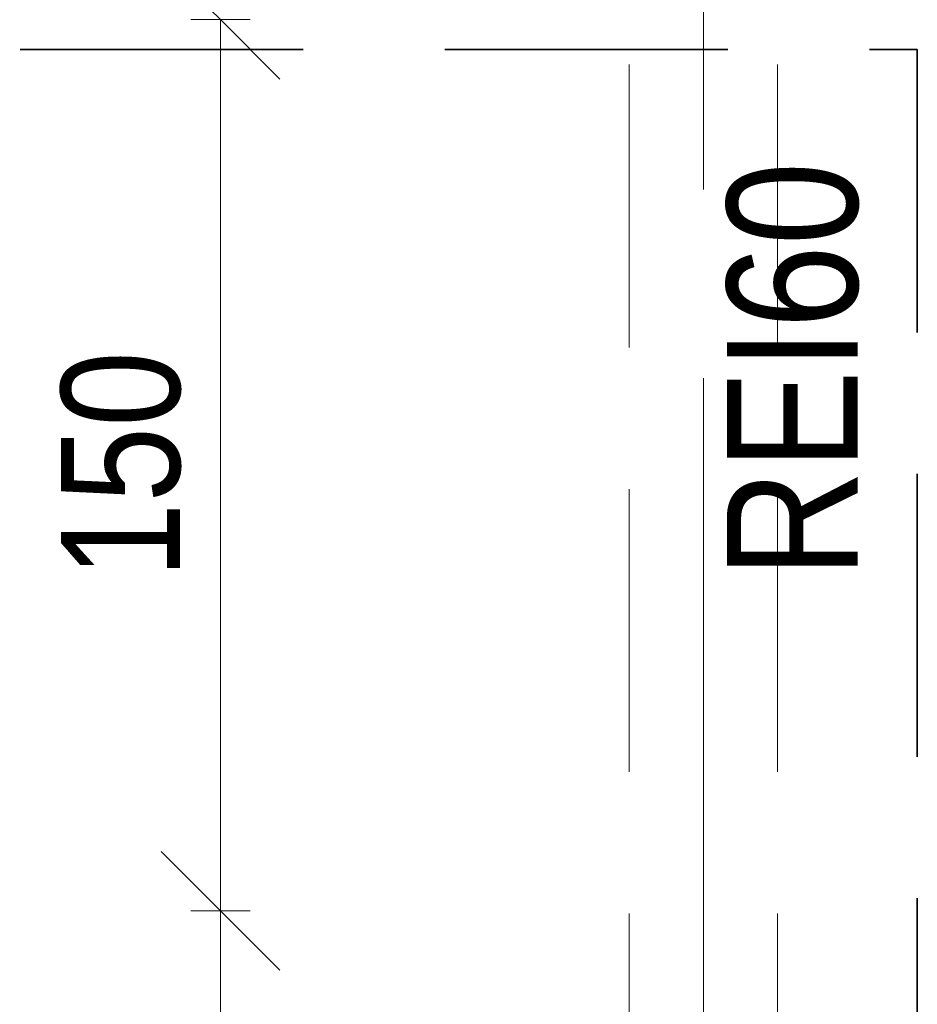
# Model space of a CAD drawing. Header units: centimetres. Extents: x -1631 to 1829, y -257 to 3158.
# Tile 27 of 129: x -728 to -577, y 1668 to 1833. Entities that reach past the tile are written whole.
import ezdxf

# ---------------------------------------------------------------- set-up
doc = ezdxf.new("R2010")
doc.units = ezdxf.units.CM
for name, pattern in [('Hidden', [71.4375, 47.625, -23.8125]), ('Oś', [222.25, 127, -31.75, 31.75, -31.75]), ('Ukryte', [71.438, 47.625, -23.813])]:
    doc.linetypes.add(name, pattern=pattern)
for name, color, linetype, lineweight in [('A-ANNO-DIMS', 211, 'Continuous', 13), ('A-ANNO-DIMS-100', 211, 'Continuous', 13), ('A-DETL', 90, 'Continuous', 9), ('A-DETL-HDLN', 90, 'Ukryte', 9), ('G-ANNO-TEXT', 231, 'Continuous', 13), ('S-GRID', 1, 'Continuous', 13)]:
    doc.layers.add(name, color=color, linetype=linetype, lineweight=lineweight)
doc.styles.add('Arial Narrow', font='ARIALN.TTF', dxfattribs={"height": 22})
doc.styles.add('Arial Narrow_5', font='ARIALN.TTF', dxfattribs={"height": 20})
doc.dimstyles.new('Diagonal_1_100__0__wewnętrzne', dxfattribs={"dimscale": 30.48, "dimtxt": 20.468619, "dimasz": 0.656168, "dimexe": 0.164042, "dimexo": 0.0625, "dimgap": 0.032808, "dimtad": 1, "dimdec": 0, "dimdsep": 46, "dimtxsty": 'Arial Narrow_5', "dimblk1": 'OBLIQUE', "dimblk2": 'OBLIQUE', "dimsah": 1, "dimcen": 0.09, "dimazin": 0, "dimtfac": 1, "dimtdec": 4, "dimtix": 1, "dimtmove": 0, "dimatfit": 3, "dimfxl": 0.164042, "dimfxlon": 1, "dimtvp": 1, "dimtolj": 1, "dimtzin": 0, "dimarcsym": 2})

# ---------------------------------------------------------------- blocks, each defined once
blk = doc.blocks.new('DIMBLOCK138-6_piętro IV __13_80 m_ - stan projektowany')
at = {"layer": 'A-ANNO-DIMS-100', "transparency": 16777216}
for p, q in [((-693.86, 1683.33), (-703.86, 1693.33)), ((-698.86, 1683.33), (-688.86, 1683.33)), ((-693.86, 1683.33), (-698.86, 1683.33)), ((-693.86, 1533.33), (-693.86, 1683.33)), ((-693.86, 1683.33), (-683.86, 1673.33)), ((-693.86, 1533.33), (-703.86, 1543.33)), ((-698.86, 1533.33), (-688.86, 1533.33)), ((-693.86, 1533.33), (-698.86, 1533.33)), ((-693.86, 1533.33), (-683.86, 1523.33))]:
    blk.add_line(p, q, dxfattribs=at)
at = {"layer": 'A-ANNO-DIMS-100', "color": 0, "transparency": 16777216, "insert": (-720.71, 1589.32), "char_height": 20, "width": 45.6158, "attachment_point": 1, "rotation": 90, "line_spacing_factor": 0.974696, "style": 'Arial Narrow_5'}
blk.add_mtext('150', dxfattribs=at)
blk = doc.blocks.new('_Oblique')
at = {"color": 0, "linetype": 'ByBlock', "lineweight": -2}
blk.add_line((-0.5, -0.5), (0.5, 0.5), dxfattribs=at)
blk = doc.blocks.new('DIMBLOCK139-6_piętro IV __13_80 m_ - stan projektowany')
at = {"layer": 'A-ANNO-DIMS-100', "transparency": 16777216}
for p, q in [((-693.86, 1833.33), (-703.86, 1843.33)), ((-698.86, 1833.33), (-688.86, 1833.33)), ((-693.86, 1833.33), (-698.86, 1833.33)), ((-693.86, 1683.33), (-693.86, 1833.33)), ((-693.86, 1833.33), (-683.86, 1823.33)), ((-693.86, 1683.33), (-703.86, 1693.33)), ((-698.86, 1683.33), (-688.86, 1683.33)), ((-693.86, 1683.33), (-698.86, 1683.33)), ((-693.86, 1683.33), (-683.86, 1673.33))]:
    blk.add_line(p, q, dxfattribs=at)
at = {"layer": 'A-ANNO-DIMS-100', "color": 0, "transparency": 16777216, "insert": (-720.71, 1739.32), "char_height": 20, "width": 45.6158, "attachment_point": 1, "rotation": 90, "line_spacing_factor": 0.974696, "style": 'Arial Narrow_5'}
blk.add_mtext('150', dxfattribs=at)

msp = doc.modelspace()

# ---------------------------------------------------------------- linework, layer by layer
at = {"layer": 'A-DETL', "linetype": 'Hidden', "lineweight": 35}
for p, q in [((-1227.62, 1828.33), (-576.62, 1828.33)), ((-576.62, 1828.33), (-576.62, 1388.83))]:
    msp.add_line(p, q, dxfattribs=at)
at = {"layer": 'A-DETL-HDLN'}
for p, q in [((-625.12, 420.83), (-625.12, 2793.33)), ((-600.12, 420.83), (-600.12, 2793.33))]:
    msp.add_line(p, q, dxfattribs=at)
at = {"layer": 'S-GRID', "linetype": 'Oś'}
msp.add_line((-612.62, 2884.27), (-612.62, 27.13), dxfattribs=at)

# ---------------------------------------------------------------- texts
at = {"layer": 'G-ANNO-TEXT', "color": 1, "insert": (-608.66, 1739.36), "char_height": 22, "width": 70.195, "attachment_point": 1, "rotation": 90, "line_spacing_factor": 0.949189, "style": 'Arial Narrow'}
msp.add_mtext('\\pxt5.77273,11.54545,17.31818,23.09091,28.86364,34.63636,40.40909,46.18182,51.95455,57.72727,63.5,69.27273,75.04545,80.81818,86.59091,92.36364,98.13636,103.90909,109.68182,115.45455,121.22727,127,132.77273,138.54545,144.31818,150.09091,155.86364,161.63636,167.40909,173.18182,178.95455,184.72727;{REI60}', dxfattribs=at)

# ---------------------------------------------------------------- dimensions: what is measured, and where the dimension line sits
at = {"layer": 'A-ANNO-DIMS'}
for base, p1, p2, picture, middle in [((-693.86, 1833.33), (-698.86, 1683.33), (-698.86, 1833.33), 'DIMBLOCK139-6_piętro IV __13_80 m_ - stan projektowany', (-705.07, 1758.33)), ((-693.86, 1683.33), (-698.86, 1533.33), (-698.86, 1683.33), 'DIMBLOCK138-6_piętro IV __13_80 m_ - stan projektowany', (-705.07, 1608.33))]:
    dim = msp.add_linear_dim(base=base, p1=p1, p2=p2, angle=90, dimstyle='Diagonal_1_100__0__wewnętrzne', override={"dimpost": '<>', "dimfxl": 150}, dxfattribs=at)
    dim.commit()
    dim.dimension.update_dxf_attribs({"geometry": picture, "text_midpoint": middle})

doc.saveas('drawing.dxf')
